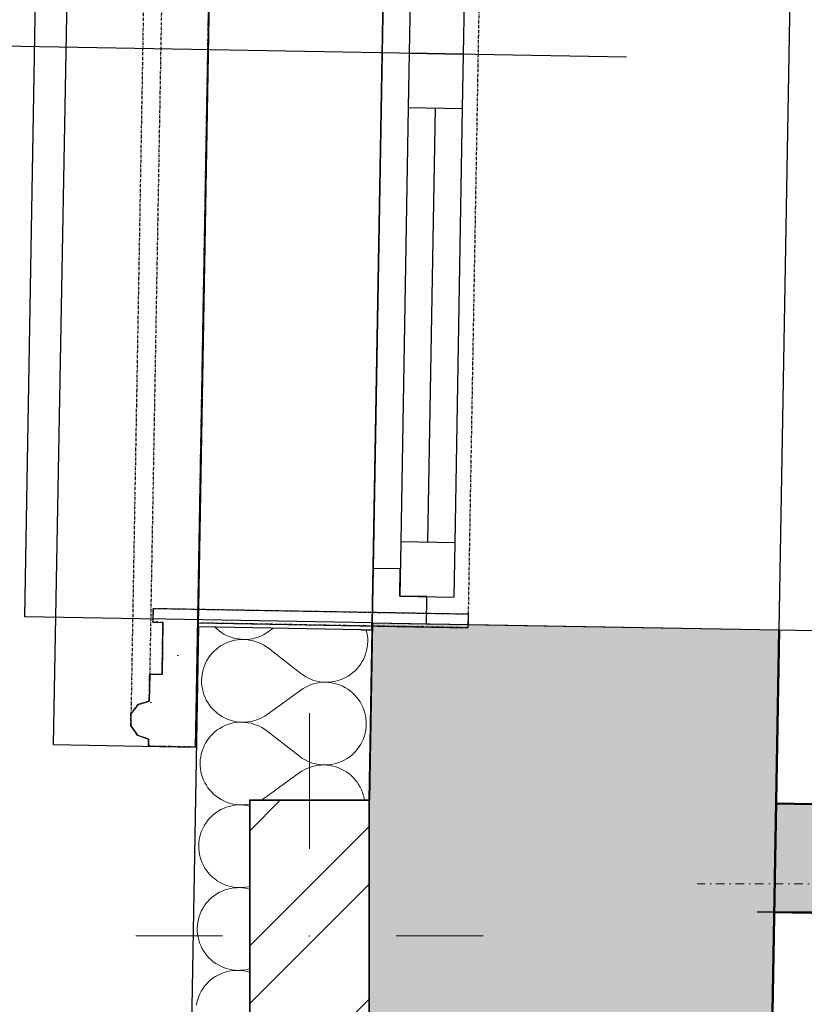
# Model space of a CAD drawing. Header units: millimetres. Extents: x -25972 to 4516, y -2839 to 20217.
# Tile 25 of 114: x -20746 to -20023, y 3489 to 4396. Entities that reach past the tile are written whole.
import ezdxf

# ---------------------------------------------------------------- set-up
doc = ezdxf.new("R2010")
doc.units = ezdxf.units.MM
doc.header["$MEASUREMENT"] = 0
for name, pattern in [('Wipeout_Contour', [1000, 0, -1000]), ('Čerchovaná L', [18, 8, -4.7, 0.6, -4.7]), ('Čerchovaná M', [4.5, 2.5, -0.85, 0.3, -0.85]), ('Čerchovaná S', [3.5, 1.5, -0.85, 0.3, -0.85])]:
    doc.linetypes.add(name, pattern=pattern)
for name, color, linetype in [('7._POHLED ZÁPADNÍ_1_3D prvky fasada nove', 7, 'Continuous'), ('7._POHLED ZÁPADNÍ_1_Konstrukce - nosné', 7, 'Continuous'), ('7._POHLED ZÁPADNÍ_1_Nové_3D prvky fasada nove', 7, 'Continuous'), ('7._POHLED ZÁPADNÍ_1_Nové_Konstrukce - nosné', 7, 'Continuous'), ('7._POHLED ZÁPADNÍ_1_Nové_Kóty - SP', 7, 'Continuous'), ('7._POHLED ZÁPADNÍ_1_Nové_Otvory – Okna', 7, 'Continuous'), ('7._POHLED ZÁPADNÍ_1_Nové_Otvory – Značky oken', 7, 'Continuous'), ('7._POHLED ZÁPADNÍ_1_Nové_Výplně – Řezové', 7, 'Continuous'), ('7._POHLED ZÁPADNÍ_1_TZB - VZT', 7, 'Continuous'), ('7._POHLED ZÁPADNÍ_1_Výplně – Řezové', 7, 'Continuous')]:
    doc.layers.add(name, color=color, linetype=linetype)

# ---------------------------------------------------------------- blocks, each defined once
blk = doc.blocks.new('*X30', base_point=(-26739.77, -6860.77))
at = {"layer": '7._POHLED ZÁPADNÍ_1_Nové_Výplně – Řezové', "color": 21, "linetype": 'Continuous', "lineweight": 20, "true_color": 0xffaaaa}
for p, q in [((-20565.94, 3836.67), (-20564.22, 3835.02)), ((-20564.22, 3835.02), (-20562.14, 3833.27)), ((-20562.14, 3833.27), (-20559.93, 3831.69)), ((-20559.93, 3831.69), (-20557.61, 3830.26)), ((-20557.61, 3830.26), (-20555.2, 3829)), ((-20555.2, 3829), (-20552.7, 3827.91)), ((-20552.7, 3827.91), (-20550.14, 3827.01)), ((-20550.14, 3827.01), (-20547.51, 3826.29)), ((-20528.67, 3826.65), (-20526.07, 3827.47)), ((-20526.07, 3827.47), (-20523.54, 3828.47)), ((-20523.54, 3828.47), (-20521.09, 3829.64)), ((-20521.09, 3829.64), (-20518.73, 3830.99)), ((-20518.73, 3830.99), (-20516.47, 3832.51)), ((-20512.01, 3835.73), (-20516.47, 3832.51)), ((-20426.54, 3834.06), (-20426.6, 3834.24)), ((-20425.91, 3831.41), (-20426.54, 3834.06)), ((-20425.48, 3828.73), (-20425.91, 3831.41)), ((-20425.23, 3826.02), (-20425.48, 3828.73)), ((-20562.4, 3818.1), (-20564.55, 3816.43)), ((-20560.14, 3819.61), (-20562.4, 3818.1)), ((-20557.77, 3820.95), (-20560.14, 3819.61)), ((-20555.32, 3822.13), (-20557.77, 3820.95)), ((-20552.79, 3823.12), (-20555.32, 3822.13)), ((-20550.19, 3823.94), (-20552.79, 3823.12)), ((-20547.54, 3824.56), (-20550.19, 3823.94)), ((-20544.86, 3825), (-20547.54, 3824.56)), ((-20547.51, 3826.29), (-20544.84, 3825.77)), ((-20542.15, 3825.24), (-20544.86, 3825)), ((-20544.84, 3825.77), (-20542.15, 3825.43)), ((-20542.15, 3825.43), (-20539.43, 3825.29)), ((-20539.43, 3825.29), (-20542.15, 3825.24)), ((-20539.43, 3825.29), (-20536.71, 3825.34)), ((-20536.71, 3825.14), (-20539.43, 3825.29)), ((-20536.71, 3825.34), (-20534, 3825.58)), ((-20534.01, 3824.8), (-20536.71, 3825.14)), ((-20531.34, 3824.27), (-20534.01, 3824.8)), ((-20534, 3825.58), (-20531.31, 3826.02)), ((-20528.72, 3823.55), (-20531.34, 3824.27)), ((-20531.31, 3826.02), (-20528.67, 3826.65)), ((-20526.16, 3822.64), (-20528.72, 3823.55)), ((-20523.66, 3821.56), (-20526.16, 3822.64)), ((-20521.25, 3820.29), (-20523.66, 3821.56)), ((-20518.94, 3818.86), (-20521.25, 3820.29)), ((-20516.73, 3817.27), (-20518.94, 3818.86)), ((-20426.2, 3815.21), (-20425.67, 3817.88)), ((-20425.67, 3817.88), (-20425.33, 3820.58)), ((-20425.33, 3820.58), (-20425.18, 3823.3)), ((-20425.18, 3823.3), (-20425.23, 3826.02)), ((-20570.21, 3810.56), (-20571.8, 3808.36)), ((-20568.46, 3812.65), (-20570.21, 3810.56)), ((-20566.57, 3814.61), (-20568.46, 3812.65)), ((-20564.55, 3816.43), (-20566.57, 3814.61)), ((-20486.66, 3793.89), (-20516.73, 3817.27)), ((-20428.91, 3807.53), (-20427.82, 3810.02)), ((-20427.82, 3810.02), (-20426.92, 3812.59)), ((-20426.92, 3812.59), (-20426.2, 3815.21)), ((-20575.57, 3801.14), (-20576.48, 3798.57)), ((-20574.49, 3803.63), (-20575.57, 3801.14)), ((-20573.23, 3806.04), (-20574.49, 3803.63)), ((-20571.8, 3808.36), (-20573.23, 3806.04)), ((-20434.93, 3798.51), (-20433.19, 3800.59)), ((-20433.19, 3800.59), (-20431.6, 3802.8)), ((-20431.6, 3802.8), (-20430.17, 3805.12)), ((-20430.17, 3805.12), (-20428.91, 3807.53)), ((-20578.06, 3790.58), (-20578.21, 3787.86)), ((-20577.72, 3793.28), (-20578.06, 3790.58)), ((-20577.19, 3795.95), (-20577.72, 3793.28)), ((-20576.48, 3798.57), (-20577.19, 3795.95)), ((-20486.66, 3793.89), (-20484.45, 3792.29)), ((-20484.45, 3792.29), (-20482.14, 3790.86)), ((-20482.14, 3790.86), (-20479.73, 3789.6)), ((-20445.62, 3790.2), (-20443.25, 3791.55)), ((-20443.25, 3791.55), (-20440.99, 3793.06)), ((-20440.99, 3793.06), (-20438.84, 3794.73)), ((-20438.84, 3794.73), (-20436.82, 3796.55)), ((-20436.82, 3796.55), (-20434.93, 3798.51)), ((-20578.21, 3787.86), (-20578.16, 3785.14)), ((-20578.16, 3785.14), (-20577.91, 3782.43)), ((-20577.91, 3782.43), (-20577.48, 3779.75)), ((-20482.3, 3781.51), (-20484.66, 3780.17)), ((-20479.85, 3782.69), (-20482.3, 3781.51)), ((-20477.32, 3783.69), (-20479.85, 3782.69)), ((-20479.73, 3789.6), (-20477.24, 3788.52)), ((-20474.72, 3784.51), (-20477.32, 3783.69)), ((-20477.24, 3788.52), (-20474.67, 3787.61)), ((-20472.08, 3785.14), (-20474.72, 3784.51)), ((-20474.67, 3787.61), (-20472.05, 3786.89)), ((-20469.39, 3785.57), (-20472.08, 3785.14)), ((-20472.05, 3786.89), (-20469.38, 3786.36)), ((-20466.68, 3785.82), (-20469.39, 3785.57)), ((-20469.38, 3786.36), (-20466.68, 3786.02)), ((-20466.68, 3786.02), (-20463.96, 3785.87)), ((-20463.96, 3785.87), (-20466.68, 3785.82)), ((-20463.96, 3785.87), (-20461.24, 3785.92)), ((-20461.25, 3785.73), (-20463.96, 3785.87)), ((-20458.55, 3785.39), (-20461.25, 3785.73)), ((-20461.24, 3785.92), (-20458.53, 3786.16)), ((-20455.88, 3784.86), (-20458.55, 3785.39)), ((-20458.53, 3786.16), (-20455.85, 3786.6)), ((-20453.25, 3784.15), (-20455.88, 3784.86)), ((-20455.85, 3786.6), (-20453.2, 3787.22)), ((-20450.69, 3783.24), (-20453.25, 3784.15)), ((-20453.2, 3787.22), (-20450.6, 3788.03)), ((-20448.19, 3782.16), (-20450.69, 3783.24)), ((-20450.6, 3788.03), (-20448.07, 3789.03)), ((-20445.78, 3780.9), (-20448.19, 3782.16)), ((-20448.07, 3789.03), (-20445.62, 3790.2)), ((-20577.48, 3779.75), (-20576.85, 3777.1)), ((-20576.85, 3777.1), (-20576.04, 3774.5)), ((-20576.04, 3774.5), (-20575.04, 3771.97)), ((-20486.92, 3778.65), (-20517.79, 3756.33)), ((-20484.66, 3780.17), (-20486.92, 3778.65)), ((-20443.46, 3779.47), (-20445.78, 3780.9)), ((-20441.26, 3777.88), (-20443.46, 3779.47)), ((-20439.17, 3776.14), (-20441.26, 3777.88)), ((-20437.21, 3774.25), (-20439.17, 3776.14)), ((-20435.39, 3772.23), (-20437.21, 3774.25)), ((-20575.04, 3771.97), (-20573.86, 3769.52)), ((-20573.86, 3769.52), (-20572.51, 3767.16)), ((-20572.51, 3767.16), (-20571, 3764.9)), ((-20571, 3764.9), (-20569.33, 3762.75)), ((-20433.72, 3770.08), (-20435.39, 3772.23)), ((-20432.2, 3767.82), (-20433.72, 3770.08)), ((-20430.86, 3765.46), (-20432.2, 3767.82)), ((-20429.68, 3763.01), (-20430.86, 3765.46)), ((-20569.33, 3762.75), (-20567.51, 3760.73)), ((-20567.51, 3760.73), (-20565.55, 3758.84)), ((-20565.55, 3758.84), (-20563.46, 3757.1)), ((-20563.46, 3757.1), (-20561.26, 3755.51)), ((-20561.26, 3755.51), (-20558.94, 3754.08)), ((-20522.42, 3753.47), (-20520.05, 3754.81)), ((-20520.05, 3754.81), (-20517.79, 3756.33)), ((-20428.68, 3760.48), (-20429.68, 3763.01)), ((-20427.87, 3757.88), (-20428.68, 3760.48)), ((-20427.24, 3755.23), (-20427.87, 3757.88)), ((-20426.81, 3752.55), (-20427.24, 3755.23)), ((-20556.65, 3745.95), (-20559.1, 3744.78)), ((-20558.94, 3754.08), (-20556.53, 3752.82)), ((-20554.12, 3746.95), (-20556.65, 3745.95)), ((-20556.53, 3752.82), (-20554.03, 3751.74)), ((-20551.52, 3747.76), (-20554.12, 3746.95)), ((-20554.03, 3751.74), (-20551.47, 3750.83)), ((-20548.87, 3748.38), (-20551.52, 3747.76)), ((-20551.47, 3750.83), (-20548.84, 3750.12)), ((-20546.19, 3748.82), (-20548.87, 3748.38)), ((-20548.84, 3750.12), (-20546.17, 3749.59)), ((-20543.48, 3749.06), (-20546.19, 3748.82)), ((-20546.17, 3749.59), (-20543.47, 3749.25)), ((-20540.76, 3749.11), (-20543.48, 3749.06)), ((-20543.47, 3749.25), (-20540.76, 3749.11)), ((-20540.76, 3749.11), (-20538.04, 3749.16)), ((-20538.04, 3748.96), (-20540.76, 3749.11)), ((-20538.04, 3749.16), (-20535.33, 3749.41)), ((-20535.34, 3748.62), (-20538.04, 3748.96)), ((-20532.67, 3748.09), (-20535.34, 3748.62)), ((-20535.33, 3749.41), (-20532.64, 3749.84)), ((-20530.05, 3747.37), (-20532.67, 3748.09)), ((-20532.64, 3749.84), (-20530, 3750.47)), ((-20527.48, 3746.46), (-20530.05, 3747.37)), ((-20530, 3750.47), (-20527.4, 3751.29)), ((-20524.99, 3745.38), (-20527.48, 3746.46)), ((-20527.4, 3751.29), (-20524.87, 3752.29)), ((-20522.58, 3744.12), (-20524.99, 3745.38)), ((-20524.87, 3752.29), (-20522.42, 3753.47)), ((-20426.56, 3749.84), (-20426.81, 3752.55)), ((-20426.66, 3744.4), (-20426.51, 3747.12)), ((-20426.51, 3747.12), (-20426.56, 3749.84)), ((-20569.79, 3736.47), (-20571.53, 3734.39)), ((-20567.9, 3738.43), (-20569.79, 3736.47)), ((-20565.88, 3740.25), (-20567.9, 3738.43)), ((-20563.73, 3741.92), (-20565.88, 3740.25)), ((-20561.47, 3743.43), (-20563.73, 3741.92)), ((-20559.1, 3744.78), (-20561.47, 3743.43)), ((-20520.27, 3742.69), (-20522.58, 3744.12)), ((-20518.06, 3741.09), (-20520.27, 3742.69)), ((-20487.99, 3717.71), (-20518.06, 3741.09)), ((-20429.15, 3733.84), (-20428.24, 3736.41)), ((-20428.24, 3736.41), (-20427.53, 3739.03)), ((-20427.53, 3739.03), (-20427, 3741.7)), ((-20427, 3741.7), (-20426.66, 3744.4)), ((-20575.81, 3727.45), (-20576.9, 3724.96)), ((-20574.55, 3729.86), (-20575.81, 3727.45)), ((-20573.12, 3732.18), (-20574.55, 3729.86)), ((-20571.53, 3734.39), (-20573.12, 3732.18)), ((-20432.92, 3726.62), (-20431.49, 3728.94)), ((-20431.49, 3728.94), (-20430.23, 3731.35)), ((-20430.23, 3731.35), (-20429.15, 3733.84)), ((-20578.52, 3719.77), (-20579.05, 3717.1)), ((-20577.8, 3722.39), (-20578.52, 3719.77)), ((-20576.9, 3724.96), (-20577.8, 3722.39)), ((-20442.32, 3716.88), (-20440.17, 3718.55)), ((-20440.17, 3718.55), (-20438.15, 3720.37)), ((-20438.15, 3720.37), (-20436.26, 3722.33)), ((-20436.26, 3722.33), (-20434.51, 3724.42)), ((-20434.51, 3724.42), (-20432.92, 3726.62)), ((-20579.39, 3714.4), (-20579.53, 3711.68)), ((-20579.53, 3711.68), (-20579.48, 3708.96)), ((-20579.48, 3708.96), (-20579.24, 3706.25)), ((-20579.05, 3717.1), (-20579.39, 3714.4)), ((-20487.99, 3717.71), (-20485.78, 3716.12)), ((-20485.78, 3716.12), (-20483.47, 3714.68)), ((-20483.47, 3714.68), (-20481.06, 3713.42)), ((-20481.06, 3713.42), (-20478.56, 3712.34)), ((-20478.56, 3712.34), (-20476, 3711.43)), ((-20473.41, 3708.96), (-20476.05, 3708.33)), ((-20476, 3711.43), (-20473.37, 3710.71)), ((-20470.72, 3709.4), (-20473.41, 3708.96)), ((-20473.37, 3710.71), (-20470.71, 3710.18)), ((-20468.01, 3709.64), (-20470.72, 3709.4)), ((-20470.71, 3710.18), (-20468.01, 3709.84)), ((-20468.01, 3709.84), (-20465.29, 3709.69)), ((-20465.29, 3709.69), (-20468.01, 3709.64)), ((-20465.29, 3709.69), (-20462.57, 3709.74)), ((-20462.57, 3709.55), (-20465.29, 3709.69)), ((-20462.57, 3709.74), (-20459.86, 3709.98)), ((-20459.87, 3709.21), (-20462.57, 3709.55)), ((-20457.21, 3708.68), (-20459.87, 3709.21)), ((-20459.86, 3709.98), (-20457.18, 3710.42)), ((-20457.18, 3710.42), (-20454.53, 3711.04)), ((-20454.53, 3711.04), (-20451.93, 3711.85)), ((-20451.93, 3711.85), (-20449.4, 3712.85)), ((-20449.4, 3712.85), (-20446.95, 3714.02)), ((-20446.95, 3714.02), (-20444.58, 3715.37)), ((-20444.58, 3715.37), (-20442.32, 3716.88)), ((-20579.24, 3706.25), (-20578.8, 3703.57)), ((-20578.8, 3703.57), (-20578.18, 3700.92)), ((-20578.18, 3700.92), (-20577.36, 3698.33)), ((-20488.25, 3702.47), (-20519.12, 3680.15)), ((-20485.99, 3703.99), (-20488.25, 3702.47)), ((-20483.63, 3705.34), (-20485.99, 3703.99)), ((-20481.18, 3706.51), (-20483.63, 3705.34)), ((-20478.65, 3707.51), (-20481.18, 3706.51)), ((-20476.05, 3708.33), (-20478.65, 3707.51)), ((-20454.58, 3707.97), (-20457.21, 3708.68)), ((-20452.01, 3707.06), (-20454.58, 3707.97)), ((-20449.52, 3705.98), (-20452.01, 3707.06)), ((-20447.11, 3704.72), (-20449.52, 3705.98)), ((-20444.79, 3703.29), (-20447.11, 3704.72)), ((-20442.58, 3701.71), (-20444.79, 3703.29)), ((-20440.5, 3699.96), (-20442.58, 3701.71)), ((-20438.54, 3698.07), (-20440.5, 3699.96)), ((-20577.36, 3698.33), (-20576.37, 3695.79)), ((-20576.37, 3695.79), (-20575.19, 3693.34)), ((-20575.19, 3693.34), (-20573.84, 3690.98)), ((-20573.84, 3690.98), (-20572.33, 3688.72)), ((-20436.72, 3696.05), (-20438.54, 3698.07)), ((-20435.05, 3693.9), (-20436.72, 3696.05)), ((-20433.53, 3691.64), (-20435.05, 3693.9)), ((-20432.19, 3689.28), (-20433.53, 3691.64)), ((-20572.33, 3688.72), (-20570.66, 3686.57)), ((-20570.66, 3686.57), (-20568.84, 3684.55)), ((-20568.84, 3684.55), (-20566.88, 3682.66)), ((-20566.88, 3682.66), (-20564.79, 3680.92)), ((-20431.01, 3686.83), (-20432.19, 3689.28)), ((-20430.01, 3684.3), (-20431.01, 3686.83)), ((-20429.2, 3681.7), (-20430.01, 3684.3)), ((-20428.57, 3679.05), (-20429.2, 3681.7)), ((-20564.79, 3680.92), (-20562.58, 3679.33)), ((-20562.58, 3679.33), (-20560.27, 3677.9)), ((-20560.27, 3677.9), (-20557.86, 3676.64)), ((-20557.86, 3676.64), (-20555.36, 3675.56)), ((-20555.36, 3675.56), (-20552.79, 3674.65)), ((-20552.79, 3674.65), (-20550.17, 3673.94)), ((-20547.51, 3672.64), (-20550.2, 3672.21)), ((-20550.17, 3673.94), (-20547.5, 3673.41)), ((-20544.8, 3672.88), (-20547.51, 3672.64)), ((-20547.5, 3673.41), (-20544.8, 3673.07)), ((-20544.8, 3673.07), (-20542.08, 3672.93)), ((-20542.08, 3672.93), (-20544.8, 3672.88)), ((-20542.08, 3672.93), (-20539.36, 3672.98)), ((-20539.37, 3672.78), (-20542.08, 3672.93)), ((-20536.67, 3672.44), (-20539.37, 3672.78)), ((-20539.36, 3672.98), (-20536.66, 3673.23)), ((-20536.66, 3673.23), (-20533.97, 3673.67)), ((-20533.97, 3673.67), (-20533.92, 3673.68)), ((-20523.64, 3677.35), (-20521.38, 3678.64)), ((-20521.38, 3678.64), (-20519.12, 3680.15)), ((-20428.29, 3677.35), (-20428.57, 3679.05)), ((-20567.2, 3664.07), (-20569.23, 3662.25)), ((-20565.06, 3665.74), (-20567.2, 3664.07)), ((-20562.79, 3667.25), (-20565.06, 3665.74)), ((-20560.43, 3668.6), (-20562.79, 3667.25)), ((-20557.98, 3669.77), (-20560.43, 3668.6)), ((-20555.44, 3670.77), (-20557.98, 3669.77)), ((-20552.85, 3671.58), (-20555.44, 3670.77)), ((-20550.2, 3672.21), (-20552.85, 3671.58)), ((-20534, 3671.91), (-20536.67, 3672.44)), ((-20533.92, 3671.89), (-20534, 3671.91)), ((-20574.45, 3656), (-20575.88, 3653.68)), ((-20572.86, 3658.21), (-20574.45, 3656)), ((-20571.12, 3660.29), (-20572.86, 3658.21)), ((-20569.23, 3662.25), (-20571.12, 3660.29)), ((-20579.13, 3646.21), (-20579.85, 3643.59)), ((-20578.23, 3648.78), (-20579.13, 3646.21)), ((-20577.14, 3651.27), (-20578.23, 3648.78)), ((-20575.88, 3653.68), (-20577.14, 3651.27)), ((-20580.72, 3638.22), (-20580.86, 3635.5)), ((-20580.38, 3640.92), (-20580.72, 3638.22)), ((-20579.85, 3643.59), (-20580.38, 3640.92)), ((-20580.86, 3635.5), (-20580.81, 3632.78)), ((-20580.81, 3632.78), (-20580.57, 3630.08)), ((-20580.57, 3630.08), (-20580.13, 3627.39)), ((-20580.13, 3627.39), (-20579.51, 3624.74)), ((-20579.51, 3624.74), (-20578.69, 3622.15)), ((-20578.69, 3622.15), (-20577.69, 3619.62)), ((-20577.69, 3619.62), (-20576.52, 3617.16)), ((-20576.52, 3617.16), (-20575.17, 3614.8)), ((-20575.17, 3614.8), (-20573.66, 3612.54)), ((-20573.66, 3612.54), (-20571.99, 3610.39)), ((-20571.99, 3610.39), (-20570.17, 3608.37)), ((-20570.17, 3608.37), (-20568.21, 3606.48)), ((-20568.21, 3606.48), (-20566.12, 3604.74)), ((-20566.12, 3604.74), (-20563.91, 3603.15)), ((-20563.91, 3603.15), (-20561.6, 3601.72)), ((-20561.6, 3601.72), (-20559.18, 3600.46)), ((-20559.18, 3600.46), (-20556.69, 3599.38)), ((-20564.12, 3591.07), (-20566.38, 3589.56)), ((-20561.76, 3592.42), (-20564.12, 3591.07)), ((-20559.3, 3593.59), (-20561.76, 3592.42)), ((-20556.77, 3594.59), (-20559.3, 3593.59)), ((-20554.18, 3595.4), (-20556.77, 3594.59)), ((-20556.69, 3599.38), (-20554.12, 3598.48)), ((-20551.53, 3596.03), (-20554.18, 3595.4)), ((-20554.12, 3598.48), (-20551.5, 3597.76)), ((-20548.84, 3596.46), (-20551.53, 3596.03)), ((-20551.5, 3597.76), (-20548.83, 3597.23)), ((-20546.13, 3596.7), (-20548.84, 3596.46)), ((-20548.83, 3597.23), (-20546.13, 3596.89)), ((-20546.13, 3596.89), (-20543.41, 3596.75)), ((-20543.41, 3596.75), (-20546.13, 3596.7)), ((-20543.41, 3596.75), (-20540.69, 3596.8)), ((-20540.7, 3596.6), (-20543.41, 3596.75)), ((-20538, 3596.27), (-20540.7, 3596.6)), ((-20540.69, 3596.8), (-20537.98, 3597.05)), ((-20535.33, 3595.73), (-20538, 3596.27)), ((-20537.98, 3597.05), (-20535.3, 3597.49)), ((-20533.92, 3595.35), (-20535.33, 3595.73)), ((-20535.3, 3597.49), (-20533.92, 3597.81)), ((-20574.19, 3582.03), (-20575.78, 3579.82)), ((-20572.45, 3584.12), (-20574.19, 3582.03)), ((-20570.56, 3586.07), (-20572.45, 3584.12)), ((-20568.53, 3587.89), (-20570.56, 3586.07)), ((-20566.38, 3589.56), (-20568.53, 3587.89)), ((-20578.47, 3575.1), (-20579.56, 3572.6)), ((-20577.21, 3577.51), (-20578.47, 3575.1)), ((-20575.78, 3579.82), (-20577.21, 3577.51)), ((-20581.71, 3564.74), (-20582.05, 3562.04)), ((-20581.18, 3567.41), (-20581.71, 3564.74)), ((-20580.46, 3570.03), (-20581.18, 3567.41)), ((-20579.56, 3572.6), (-20580.46, 3570.03)), ((-20582.05, 3562.04), (-20582.19, 3559.33)), ((-20582.19, 3559.33), (-20582.14, 3556.61)), ((-20582.14, 3556.61), (-20581.9, 3553.9)), ((-20581.9, 3553.9), (-20581.46, 3551.21)), ((-20581.46, 3551.21), (-20580.83, 3548.56)), ((-20580.83, 3548.56), (-20580.02, 3545.97)), ((-20580.02, 3545.97), (-20579.02, 3543.44)), ((-20579.02, 3543.44), (-20577.85, 3540.98)), ((-20577.85, 3540.98), (-20576.5, 3538.62)), ((-20576.5, 3538.62), (-20574.99, 3536.36)), ((-20574.99, 3536.36), (-20573.32, 3534.21)), ((-20573.32, 3534.21), (-20571.5, 3532.19)), ((-20571.5, 3532.19), (-20569.54, 3530.3)), ((-20569.54, 3530.3), (-20567.45, 3528.56)), ((-20567.45, 3528.56), (-20565.24, 3526.97)), ((-20565.24, 3526.97), (-20562.92, 3525.54)), ((-20562.92, 3525.54), (-20560.51, 3524.28)), ((-20558.1, 3518.41), (-20560.63, 3517.41)), ((-20560.51, 3524.28), (-20558.02, 3523.2)), ((-20555.5, 3519.22), (-20558.1, 3518.41)), ((-20558.02, 3523.2), (-20555.45, 3522.3)), ((-20552.86, 3519.85), (-20555.5, 3519.22)), ((-20555.45, 3522.3), (-20552.83, 3521.58)), ((-20550.17, 3520.28), (-20552.86, 3519.85)), ((-20552.83, 3521.58), (-20550.16, 3521.05)), ((-20547.46, 3520.52), (-20550.17, 3520.28)), ((-20550.16, 3521.05), (-20547.46, 3520.71)), ((-20547.46, 3520.71), (-20544.74, 3520.57)), ((-20544.74, 3520.57), (-20547.46, 3520.52)), ((-20544.74, 3520.57), (-20542.02, 3520.62)), ((-20542.02, 3520.43), (-20544.74, 3520.57)), ((-20542.02, 3520.62), (-20539.31, 3520.87)), ((-20539.33, 3520.09), (-20542.02, 3520.43)), ((-20536.66, 3519.55), (-20539.33, 3520.09)), ((-20539.31, 3520.87), (-20536.63, 3521.31)), ((-20534.03, 3518.83), (-20536.66, 3519.55)), ((-20536.63, 3521.31), (-20533.98, 3521.94)), ((-20533.92, 3518.79), (-20534.03, 3518.83)), ((-20533.98, 3521.94), (-20533.92, 3521.96)), ((-20571.88, 3509.89), (-20573.77, 3507.94)), ((-20569.86, 3511.71), (-20571.88, 3509.89)), ((-20567.71, 3513.38), (-20569.86, 3511.71)), ((-20565.45, 3514.89), (-20567.71, 3513.38)), ((-20563.09, 3516.24), (-20565.45, 3514.89)), ((-20560.63, 3517.41), (-20563.09, 3516.24)), ((-20578.54, 3501.33), (-20579.8, 3498.92)), ((-20577.11, 3503.64), (-20578.54, 3501.33)), ((-20575.52, 3505.85), (-20577.11, 3503.64)), ((-20573.77, 3507.94), (-20575.52, 3505.85)), ((-20582.51, 3491.23), (-20583.04, 3488.56)), ((-20581.79, 3493.86), (-20582.51, 3491.23)), ((-20580.88, 3496.42), (-20581.79, 3493.86)), ((-20579.8, 3498.92), (-20580.88, 3496.42))]:
    blk.add_line(p, q, dxfattribs=at)

msp = doc.modelspace()

# ---------------------------------------------------------------- hatches: boundary and pattern name
at = {"layer": '7._POHLED ZÁPADNÍ_1_Výplně – Řezové', "linetype": 'Continuous', "lineweight": 13}
msp.add_hatch(color=254, dxfattribs=at).paths.add_polyline_path([(-20049.95, 3674.19), (-20051.71, 3574.2), (-18401.97, 3545.15), (-18400.21, 3645.14)])

# ---------------------------------------------------------------- linework, layer by layer
at = {"layer": '7._POHLED ZÁPADNÍ_1_3D prvky fasada nove', "color": 1, "linetype": 'Continuous', "lineweight": 20}
msp.add_line((-20398.92, 3552.35), (-20318.92, 3552.35), dxfattribs=at)
at = {"layer": '7._POHLED ZÁPADNÍ_1_Konstrukce - nosné', "color": 7, "linetype": 'Continuous', "lineweight": 50, "flags": 128}
for points in [[(-20067.92, 2584.2), (-20046.13, 3834.15)], [(-18400.21, 3645.14), (-20049.95, 3674.19)], [(-20051.71, 3574.2), (-18401.97, 3545.15)]]:
    msp.add_lwpolyline(points, dxfattribs=at)
at = {"layer": '7._POHLED ZÁPADNÍ_1_Nové_3D prvky fasada nove', "color": 1, "linetype": 'Continuous', "lineweight": 25}
msp.add_line((-20691.89, 5007.88), (-20714.81, 3728.55), dxfattribs=at)
at = {"layer": '7._POHLED ZÁPADNÍ_1_Nové_3D prvky fasada nove', "color": 1, "linetype": 'Čerchovaná M', "lineweight": 25, "flags": 128}
for points in [[(-20604.66, 5005.33), (-20627.17, 3726.97)], [(-20561.58, 5004.57), (-20584.09, 3726.21)], [(-20621.61, 4987.02), (-20643.46, 3745.86)], [(-20314.38, 4885.92), (-20332.87, 3836.08)], [(-20332.87, 3836.08), (-20582.07, 3840.47)], [(-20637.27, 3737.01), (-20643.46, 3745.86)], [(-20627.06, 3733.5), (-20637.27, 3737.01)], [(-20584.09, 3726.21), (-20627.17, 3726.97)]]:
    msp.add_lwpolyline(points, dxfattribs=at)
at = {"layer": '7._POHLED ZÁPADNÍ_1_Nové_Kóty - SP', "color": 1, "linetype": 'Continuous', "lineweight": 25}
msp.add_line((-19578.86, 3574.2), (-20066.36, 3574.2), dxfattribs=at)
at = {"layer": '7._POHLED ZÁPADNÍ_1_Nové_Otvory – Okna', "color": 1, "linetype": 'Continuous', "lineweight": 25}
for p, q in [((-20741.02, 3846.26), (-20722.72, 4896.1)), ((-20046.13, 3834.15), (-20027.83, 4883.99)), ((-20403.64, 4840.53), (-20411.92, 4365.6)), ((-20386.05, 4415.16), (-20386.92, 4365.17)), ((-20336.93, 4364.3), (-20336.06, 4414.29)), ((-20411.92, 4365.6), (-20420.2, 3890.68)), ((-20386.92, 4365.17), (-20387.8, 4315.18)), ((-20336.93, 4364.3), (-20386.92, 4365.17)), ((-20386.92, 4365.17), (-20336.93, 4364.3)), ((-20337.8, 4314.3), (-20336.93, 4364.3)), ((-20387.8, 4315.18), (-20394.77, 3915.24)), ((-20387.8, 4315.18), (-20337.8, 4314.3)), ((-20369.77, 3914.8), (-20362.8, 4314.74)), ((-20344.78, 3914.36), (-20337.8, 4314.3)), ((-20344.78, 3914.36), (-20337.8, 4314.3)), ((-20394.77, 3915.24), (-20395.64, 3865.24)), ((-20344.78, 3914.36), (-20394.77, 3915.24)), ((-20345.65, 3864.37), (-20344.78, 3914.36)), ((-20395.2, 3890.24), (-20420.2, 3890.68)), ((-20395.64, 3865.24), (-20395.2, 3890.24)), ((-20370.64, 3864.81), (-20395.64, 3865.24)), ((-20395.64, 3865.24), (-20345.65, 3864.37)), ((-20046.13, 3834.15), (-20016.13, 3833.62))]:
    msp.add_line(p, q, dxfattribs=at)
at = {"layer": '7._POHLED ZÁPADNÍ_1_Nové_Otvory – Značky oken', "color": 1, "linetype": 'Continuous', "lineweight": 25}
msp.add_line((-20186.95, 4361.68), (-20761.87, 4371.7), dxfattribs=at)
at = {"layer": '7._POHLED ZÁPADNÍ_1_TZB - VZT', "color": 144, "linetype": 'Čerchovaná L', "lineweight": 20, "true_color": 0x0077b0}
msp.add_line((-16316.49, 3600.23), (-20121.63, 3600.23), dxfattribs=at)

# ---------------------------------------------------------------- next in the draw order: wipeouts: each hides what was drawn before it
at = {"color": 254, "linetype": 'Wipeout_Contour', "lineweight": 0, "ltscale": 334899.415843}
msp.add_wipeout([(-20582.07, 3840.47), (-20332.87, 3836.08), (-20332.65, 3848.81), (-20622.78, 3853.91), (-20623, 3841.19), (-20613.79, 3841.03), (-20614.63, 3793.2), (-20626, 3793.4), (-20626.44, 3768.44), (-20636.77, 3765.29), (-20643.27, 3756.66), (-20643.46, 3745.86), (-20637.27, 3737.01), (-20627.06, 3733.5), (-20627.17, 3726.97), (-20584.09, 3726.21)], dxfattribs=at).dxf.layer = '7._POHLED ZÁPADNÍ_1_Nové_Výplně – Řezové'

# ---------------------------------------------------------------- next in the draw order: hatches: boundary and pattern name
at = {"layer": '7._POHLED ZÁPADNÍ_1_Nové_Výplně – Řezové', "linetype": 'Continuous', "lineweight": 20, "true_color": 0xffaaaa}
h = msp.add_hatch(dxfattribs=at)
h.set_pattern_fill('Omítka_01_0001', color=21, style=0, pattern_type=2)
h.set_pattern_definition([(0, (0, 0), (0, 86.60254), [0, -50]), (0, (25, 43.3), (0, 86.60254), [0, -50])])
h.paths.add_polyline_path([(-20582.07, 3840.47), (-20332.87, 3836.08), (-20332.65, 3848.81), (-20622.78, 3853.91), (-20623, 3841.19), (-20613.79, 3841.03), (-20614.63, 3793.2), (-20626, 3793.4), (-20626.44, 3768.44), (-20636.77, 3765.29), (-20643.27, 3756.66), (-20643.46, 3745.86), (-20637.27, 3737.01), (-20627.06, 3733.5), (-20627.17, 3726.97), (-20584.09, 3726.21)])
at = {"layer": '7._POHLED ZÁPADNÍ_1_Výplně – Řezové', "linetype": 'Continuous', "lineweight": 13}
msp.add_hatch(color=254, dxfattribs=at).paths.add_polyline_path([(-20428.28, 3427.35), (-20442.86, 2590.73), (-20067.92, 2584.2), (-20046.13, 3834.15), (-20421.07, 3840.68), (-20423.92, 3677.35), (-20423.92, 3427.35)])

# ---------------------------------------------------------------- next in the draw order: linework, layer by layer
at = {"layer": '7._POHLED ZÁPADNÍ_1_Konstrukce - nosné', "color": 7, "linetype": 'Continuous', "lineweight": 50, "flags": 128}
msp.add_lwpolyline([(-20421.07, 3840.68), (-20423.92, 3677.35)], dxfattribs=at)
at = {"layer": '7._POHLED ZÁPADNÍ_1_Nové_3D prvky fasada nove', "color": 1, "linetype": 'Continuous', "lineweight": 25}
for p, q in [((-20622.78, 3853.91), (-20623, 3841.19)), ((-20622.78, 3853.91), (-20332.65, 3848.81)), ((-20332.65, 3848.81), (-20332.87, 3836.08)), ((-20623, 3841.19), (-20613.79, 3841.03)), ((-20613.79, 3841.03), (-20614.63, 3793.2)), ((-20582.07, 3840.47), (-20584.09, 3726.21)), ((-20582.07, 3840.47), (-20332.87, 3836.08)), ((-20626, 3793.4), (-20626.44, 3768.44)), ((-20626, 3793.4), (-20614.63, 3793.2)), ((-20636.77, 3765.29), (-20643.27, 3756.66)), ((-20626.44, 3768.44), (-20636.77, 3765.29)), ((-20643.27, 3756.66), (-20643.46, 3745.86)), ((-20643.46, 3745.86), (-20637.27, 3737.01)), ((-20637.27, 3737.01), (-20627.06, 3733.5)), ((-20627.06, 3733.5), (-20627.17, 3726.97)), ((-20627.17, 3726.97), (-20584.09, 3726.21))]:
    msp.add_line(p, q, dxfattribs=at)
at = {"layer": '7._POHLED ZÁPADNÍ_1_Nové_3D prvky fasada nove', "color": 1, "linetype": 'Čerchovaná M', "lineweight": 25, "flags": 128}
for points in [[(-20623, 3841.19), (-20622.78, 3853.91)], [(-20622.78, 3853.91), (-20332.65, 3848.81)], [(-20332.65, 3848.81), (-20332.87, 3836.08)], [(-20613.79, 3841.03), (-20623, 3841.19)], [(-20614.63, 3793.2), (-20613.79, 3841.03)], [(-20582.07, 3840.47), (-20584.09, 3726.21)], [(-20332.87, 3836.08), (-20582.07, 3840.47)], [(-20626.44, 3768.44), (-20626, 3793.4)], [(-20626, 3793.4), (-20614.63, 3793.2)], [(-20643.27, 3756.66), (-20636.77, 3765.29)], [(-20636.77, 3765.29), (-20626.44, 3768.44)], [(-20643.46, 3745.86), (-20643.27, 3756.66)], [(-20637.27, 3737.01), (-20643.46, 3745.86)], [(-20627.06, 3733.5), (-20637.27, 3737.01)], [(-20627.17, 3726.97), (-20627.06, 3733.5)], [(-20584.09, 3726.21), (-20627.17, 3726.97)]]:
    msp.add_lwpolyline(points, dxfattribs=at)
at = {"layer": '7._POHLED ZÁPADNÍ_1_Nové_3D prvky fasada nove', "color": 1, "linetype": 'Continuous', "lineweight": 25, "flags": 128}
msp.add_lwpolyline([(-20421.07, 3840.68), (-20046.13, 3834.15)], dxfattribs=at)
at = {"layer": '7._POHLED ZÁPADNÍ_1_Nové_Otvory – Okna', "color": 1, "linetype": 'Continuous', "lineweight": 25}
for p, q in [((-20421.07, 3840.68), (-20402.77, 4890.52)), ((-20420.2, 3890.68), (-20421.07, 3840.68)), ((-20371.08, 3839.81), (-20370.64, 3864.81)), ((-20421.07, 3840.68), (-20741.02, 3846.26)), ((-20421.07, 3840.68), (-20371.08, 3839.81)), ((-20421.07, 3840.68), (-20371.08, 3839.81)), ((-20371.08, 3839.81), (-20046.13, 3834.15))]:
    msp.add_line(p, q, dxfattribs=at)

# ---------------------------------------------------------------- next in the draw order: wipeouts: each hides what was drawn before it
at = {"color": 254, "linetype": 'Wipeout_Contour', "lineweight": 0, "ltscale": 207636.1654}
msp.add_wipeout([(-20602.84, 2593.52), (-20452.86, 2590.91), (-20442.86, 2590.73), (-20428.28, 3427.35), (-20533.92, 3427.35), (-20533.92, 3677.35), (-20423.92, 3677.35), (-20421.19, 3834.15), (-20431.18, 3834.32), (-20581.16, 3836.94)], dxfattribs=at).dxf.layer = '7._POHLED ZÁPADNÍ_1_Nové_Výplně – Řezové'

# ---------------------------------------------------------------- next in the draw order: linework, layer by layer
at = {"layer": '7._POHLED ZÁPADNÍ_1_3D prvky fasada nove', "color": 1, "linetype": 'Continuous', "lineweight": 20}
msp.add_line((-20558.92, 3552.35), (-20638.92, 3552.35), dxfattribs=at)
at = {"layer": '7._POHLED ZÁPADNÍ_1_Nové_3D prvky fasada nove', "color": 1, "linetype": 'Čerchovaná S', "lineweight": 25}
msp.add_line((-20561.16, 5005.54), (-20584.09, 3726.21), dxfattribs=at)
at = {"layer": '7._POHLED ZÁPADNÍ_1_Nové_3D prvky fasada nove', "color": 1, "linetype": 'Continuous', "lineweight": 25}
for p in [(-20561.03, 5005.54), (-20714.81, 3728.55)]:
    msp.add_line(p, (-20583.95, 3726.21), dxfattribs=at)
at = {"layer": '7._POHLED ZÁPADNÍ_1_Nové_Konstrukce - nosné', "color": 1, "linetype": 'Continuous', "lineweight": 25}
for q in [(-20581.16, 3836.94), (-20421.19, 3834.15)]:
    msp.add_line((-20431.18, 3834.32), q, dxfattribs=at)
at = {"layer": '7._POHLED ZÁPADNÍ_1_Nové_Konstrukce - nosné', "color": 1, "linetype": 'Continuous', "lineweight": 25, "flags": 128}
for points in [[(-20581.16, 3836.94), (-20602.84, 2593.52)], [(-20423.92, 3677.35), (-20421.19, 3834.15)]]:
    msp.add_lwpolyline(points, dxfattribs=at)
at = {"layer": '7._POHLED ZÁPADNÍ_1_Nové_Otvory – Okna', "color": 1, "linetype": 'Continuous', "lineweight": 25}
for p, q in [((-20581.16, 3836.94), (-20562.86, 4886.78)), ((-20421.19, 3834.15), (-20402.88, 4883.99)), ((-20431.18, 3834.32), (-20581.16, 3836.94)), ((-20431.18, 3834.32), (-20421.19, 3834.15))]:
    msp.add_line(p, q, dxfattribs=at)

# ---------------------------------------------------------------- next in the draw order: block references
at = {"layer": '7._POHLED ZÁPADNÍ_1_3D prvky fasada nove', "color": 9, "linetype": 'Continuous', "lineweight": 13}
msp.add_blockref('*X30', (-26739.77, -6860.77), dxfattribs=at)

# ---------------------------------------------------------------- next in the draw order: wipeouts: each hides what was drawn before it
at = {"color": 254, "linetype": 'Wipeout_Contour', "lineweight": 0, "ltscale": 83140.420294}
msp.add_wipeout([(-20533.92, 3427.35), (-20423.92, 3427.35), (-20423.92, 3677.35), (-20533.92, 3677.35)], dxfattribs=at).dxf.layer = '7._POHLED ZÁPADNÍ_1_Výplně – Řezové'

# ---------------------------------------------------------------- next in the draw order: hatches: boundary and pattern name
at = {"layer": '7._POHLED ZÁPADNÍ_1_Výplně – Řezové', "linetype": 'Continuous', "lineweight": 13, "true_color": 0x97cbff}
h = msp.add_hatch(dxfattribs=at)
h.set_pattern_fill('Kov___ocel_0001', color=151, style=0, pattern_type=2)
h.set_pattern_definition([(45, (0, 0), (-79.5495, 79.5495), []), (45, (-26.52, 26.52), (-79.5495, 79.5495), [])])
h.paths.add_polyline_path([(-20533.92, 3427.35), (-20423.92, 3427.35), (-20423.92, 3677.35), (-20533.92, 3677.35)])

# ---------------------------------------------------------------- next in the draw order: linework, layer by layer
at = {"layer": '7._POHLED ZÁPADNÍ_1_3D prvky fasada nove', "color": 1, "linetype": 'Continuous', "lineweight": 20}
msp.add_line((-20478.92, 3632.35), (-20478.92, 3757.35), dxfattribs=at)
at = {"layer": '7._POHLED ZÁPADNÍ_1_3D prvky fasada nove', "color": 7, "linetype": 'Continuous', "lineweight": 35, "flags": 128}
msp.add_lwpolyline([(-20533.92, 3427.35), (-20423.92, 3427.35), (-20423.92, 3677.35), (-20533.92, 3677.35)], close=True, dxfattribs=at)
at = {"layer": '7._POHLED ZÁPADNÍ_1_3D prvky fasada nove', "color": 1, "linetype": 'Continuous', "lineweight": 20}
msp.add_point((-20478.92, 3552.35), dxfattribs=at)

doc.saveas('drawing.dxf')
